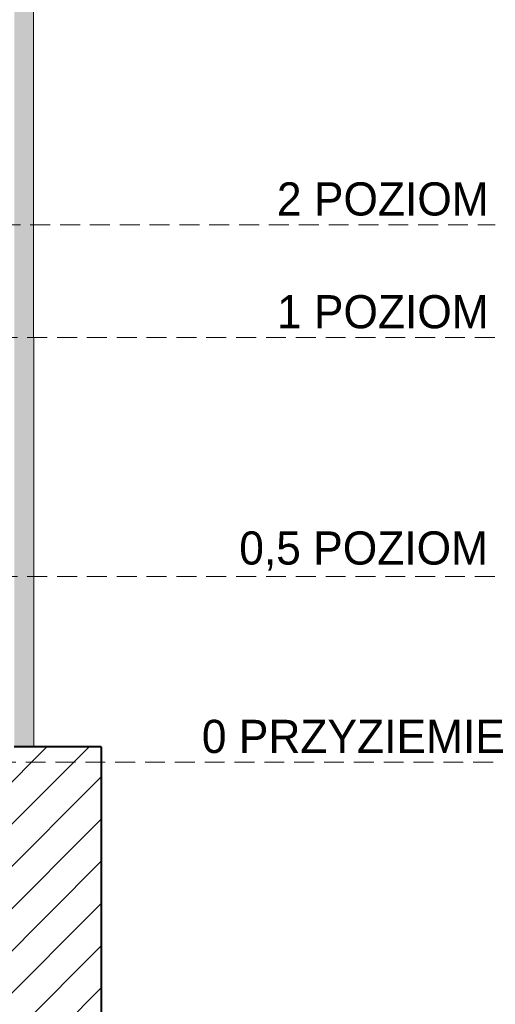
# Model space of a CAD drawing. Header units: millimetres. Extents: x 16408 to 39505, y -6861 to 26364.
# Tile 69 of 85: x 34637 to 38941, y -2192 to 6712. Entities that reach past the tile are written whole.
import ezdxf

# ---------------------------------------------------------------- set-up
doc = ezdxf.new("R2010")
doc.units = ezdxf.units.MM
doc.header["$MEASUREMENT"] = 0
doc.linetypes.add('Przerywana gęsta', pattern=[270, 180, -90])
doc.linetypes.add('Wipeout_Contour', pattern=[1000, 0, -1000])
for name, color, linetype, lineweight in [('0_Nr_pióra__1', 7, 'Continuous', 13), ('0_Nr_pióra__7', 7, 'Continuous', 20), ('inw_schody zewnętrzne_Nr_pióra__1', 7, 'Continuous', 13), ('inw_schody zewnętrzne_Nr_pióra__27', 7, 'Continuous', 40), ('inw_schody zewnętrzne_Nr_pióra__87', 7, 'Continuous', 13)]:
    doc.layers.add(name, color=color, linetype=linetype, lineweight=lineweight)
doc.layers.add('0_Nr_pióra__102', color=7, linetype='Continuous', lineweight=5, true_color=0xcccccc)
doc.layers.add('inw_ściany zewnętrzne_Nr_pióra__61', color=7, linetype='Continuous', lineweight=13, true_color=0x6a6a6a)
doc.layers.add('inw_schody zewnętrzne', color=7, linetype='Continuous')
doc.styles.add('STYL_AUTOMATYCZNY_1', font='txt')

msp = doc.modelspace()

# ---------------------------------------------------------------- hatches: boundary and pattern name
at = {"layer": '0_Nr_pióra__102', "linetype": 'Continuous', "lineweight": 5, "true_color": 0xcccccc}
h = msp.add_hatch(dxfattribs=at)
h.set_pattern_fill('Cegła___wiązanie_pospoli_00', color=254, style=0, pattern_type=2)
h.set_pattern_definition([(0, (34726.96, 14441.43), (0, 67), []), (90, (34726.96, 14441.43), (-201, 0), [67, -67]), (90, (34827.46, 14508.43), (-201, 0), [67, -201, 67, -67]), (90, (34777.21, 14642.43), (-100.5, 0), [67, -335])])
h.paths.add_polyline_path([(34588.9, 3836.4), (34588.9, 136.4), (34760.7, 136.4), (34760.7, 3836.4), (34763.5, 3836.4), (34763.5, 4856.4), (34763.5, 7736.4), (34763.5, 10706.4), (34763.5, 13416.4), (34763.5, 15466.4), (34759.3, 15466.4), (34745.2, 15466.4), (34708.7, 15466.4), (34703.1, 15466.4), (34659.7, 15466.4), (34606.3, 15466.4), (34599.9, 15466.4), (34590, 15466.4), (34590, 13416.4), (34590, 10706.4), (34590, 7736.4), (34590, 4856.4), (34590, 3836.4)])

# ---------------------------------------------------------------- linework, layer by layer
at = {"layer": 'inw_schody zewnętrzne_Nr_pióra__87', "color": 7, "linetype": 'Continuous', "lineweight": 13}
msp.add_line((34763.5, 4856.4), (34763.5, 7736.4), dxfattribs=at)
at = {"layer": 'inw_ściany zewnętrzne_Nr_pióra__61', "color": 251, "linetype": 'Przerywana gęsta', "lineweight": 13, "true_color": 0x6a6a6a, "flags": 128}
msp.add_lwpolyline([(29603.5, 4856.4), (38941.5, 4856.4)], dxfattribs=at)

# ---------------------------------------------------------------- texts
at = {"layer": '0_Nr_pióra__1', "color": 7, "linetype": 'Continuous', "lineweight": 13, "insert": (37750, 1728.6), "char_height": 300, "attachment_point": 8, "style": 'STYL_AUTOMATYCZNY_1'}
msp.add_mtext('\\A1;{\\pqc;\\fCentury Gothic|b0|i0|c238|p34;0,5\\fCentury Gothic|b0|i0|c238|p34; POZIOM}', dxfattribs=at)
at = {"layer": '0_Nr_pióra__7', "color": 7, "linetype": 'Continuous', "lineweight": 20, "char_height": 300, "attachment_point": 8, "style": 'STYL_AUTOMATYCZNY_1'}
for s, insert in [('\\A1;{\\pqc;\\fCentury Gothic|b0|i0|c238|p34;2\\fCentury Gothic|b0|i0|c238|p34; POZIOM}', (37923.6, 4936.6)), ('\\A1;{\\pqc;\\fCentury Gothic|b0|i0|c238|p34;1 POZIOM}', (37923.6, 3916.6)), ('\\A1;{\\pqc;\\fCentury Gothic|b0|i0|c238|p34;0\\fCentury Gothic|b0|i0|c238|p34; P\\fCentury Gothic|b0|i0|c238|p34;RZYZIEMIE}', (37656.8, 76.6))]:
    msp.add_mtext(s, dxfattribs=dict(at, insert=insert))

# ---------------------------------------------------------------- next in the draw order: wipeouts: each hides what was drawn before it
at = {"color": 254, "linetype": 'Wipeout_Contour', "lineweight": 0, "ltscale": 139474.346359}
msp.add_wipeout([(34760.7, 3836.4), (34760.7, 136.4), (34765.2, 136.4), (34765.2, 3836.4)], dxfattribs=at).dxf.layer = 'inw_schody zewnętrzne'

# ---------------------------------------------------------------- next in the draw order: linework, layer by layer
at = {"layer": 'inw_schody zewnętrzne_Nr_pióra__87', "color": 7, "linetype": 'Continuous', "lineweight": 13}
for q in [(34763.5, 4856.4), (34765.2, 3836.4)]:
    msp.add_line((34763.5, 3836.4), q, dxfattribs=at)
at = {"layer": 'inw_ściany zewnętrzne_Nr_pióra__61', "color": 251, "linetype": 'Przerywana gęsta', "lineweight": 13, "true_color": 0x6a6a6a, "flags": 128}
for points in [[(31196.4, 3836.4), (38941.5, 3836.4)], [(31196.4, 1676.4), (38941.5, 1676.4)]]:
    msp.add_lwpolyline(points, dxfattribs=at)

# ---------------------------------------------------------------- next in the draw order: wipeouts: each hides what was drawn before it
at = {"color": 254, "linetype": 'Wipeout_Contour', "lineweight": 0, "ltscale": 227356.527665}
msp.add_wipeout([(32531.8, -2863.6), (28390.9, -2863.6), (28390.9, -6373.6), (32595.9, -6373.6), (35375.9, -6373.6), (35375.9, 136.4), (32531.8, 136.4)], dxfattribs=at).dxf.layer = 'inw_schody zewnętrzne'

# ---------------------------------------------------------------- next in the draw order: hatches: boundary and pattern name
at = {"layer": 'inw_schody zewnętrzne_Nr_pióra__1', "linetype": 'Continuous', "lineweight": 13}
h = msp.add_hatch(dxfattribs=at)
h.set_pattern_fill('Bloczki_ceramiczne_0004', style=0, pattern_type=2)
h.set_pattern_definition([(45, (0, 0), (-190.9188, 190.9188), [])])
h.paths.add_polyline_path([(32531.8, -2863.6), (28390.9, -2863.6), (28390.9, -6373.6), (32595.9, -6373.6), (35375.9, -6373.6), (35375.9, 136.4), (32531.8, 136.4)])

# ---------------------------------------------------------------- next in the draw order: linework, layer by layer
at = {"layer": 'inw_schody zewnętrzne_Nr_pióra__27', "color": 7, "linetype": 'Continuous', "lineweight": 40}
for q in [(34588.9, 136.4), (35375.9, -6373.6)]:
    msp.add_line((35375.9, 136.4), q, dxfattribs=at)
at = {"layer": 'inw_schody zewnętrzne_Nr_pióra__87', "color": 7, "linetype": 'Continuous', "lineweight": 13}
msp.add_line((34765.2, 136.4), (34765.2, 3836.4), dxfattribs=at)
at = {"layer": 'inw_ściany zewnętrzne_Nr_pióra__61', "color": 251, "linetype": 'Przerywana gęsta', "lineweight": 13, "true_color": 0x6a6a6a, "flags": 128}
msp.add_lwpolyline([(32531.8, -3.6), (38941.5, -3.6)], dxfattribs=at)

doc.saveas('drawing.dxf')
